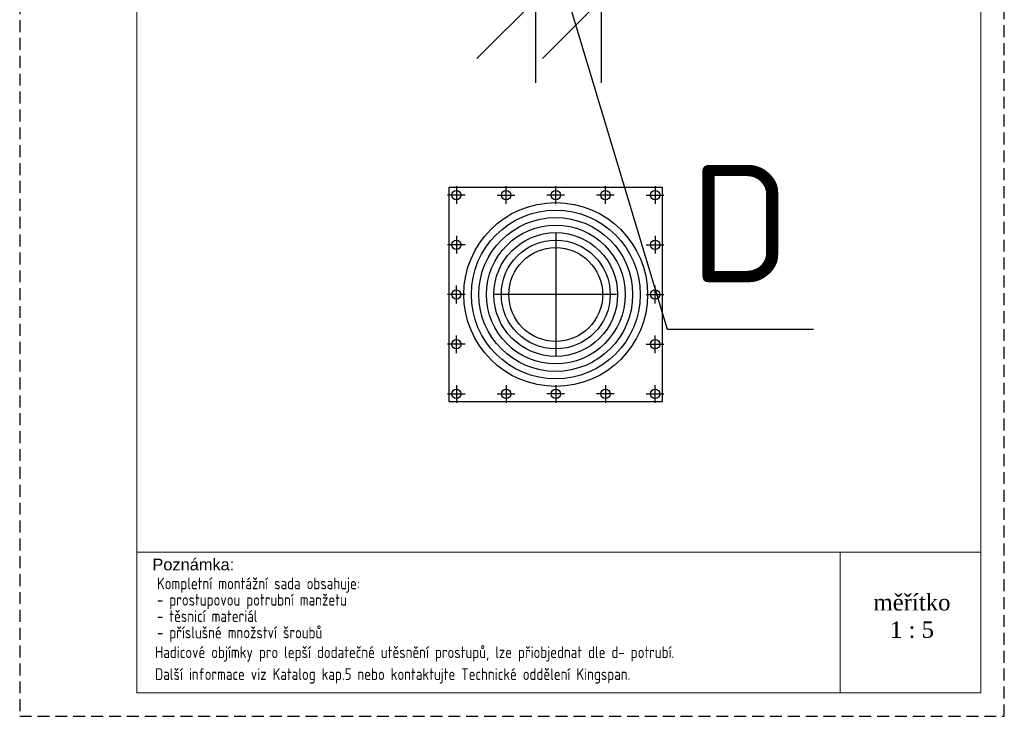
# Model space of a CAD drawing. Header units: millimetres. Extents: x -385852 to 238709, y -99680 to 201840.
# Tile 106 of 176: x 9070 to 10120, y -51400 to -50658. Entities that reach past the tile are written whole.
import ezdxf

# ---------------------------------------------------------------- set-up
doc = ezdxf.new("R2010")
doc.units = ezdxf.units.MM
doc.linetypes.add('4', pattern=[48, 30, -6, 6, -6])
doc.linetypes.add('DASHED', pattern=[19.05, 12.7, -6.35])
doc.layers.get('0').update_dxf_attribs({"color": 4})
doc.layers.get('Defpoints').update_dxf_attribs({"color": 8})
for name, color, linetype, lineweight in [('KING_DET_dimension', 3, 'Continuous', 25), ('KING_DET_drawing frame', 7, 'Continuous', 20), ('KING_DET_remainder', 253, 'Continuous', 30), ('KING_DET_text-note', 7, 'Continuous', 25)]:
    doc.layers.add(name, color=color, linetype=linetype, lineweight=lineweight)
doc.layers.add('KING_DET_print frame', color=1, linetype='DASHED', lineweight=30, plot=False)
doc.styles.add('Poznámky', font='arial.ttf', dxfattribs={"height": 2.5})
doc.styles.get("Standard").update_dxf_attribs({"font": 'isocpeur.ttf', "height": 20})
doc.styles.add('Technický', font='technic_.ttf', dxfattribs={"width": 1.2, "height": 3.5})
doc.dimstyles.new('Cadkon', dxfattribs={"dimscale": 50, "dimtxt": 2.5, "dimasz": 2.5, "dimexe": 1.768, "dimexo": 5, "dimgap": 1, "dimtad": 1, "dimdec": 4, "dimrnd": 1, "dimdsep": 46, "dimtxsty": 'Standard', "dimblk1": 'OBLIQUE', "dimblk2": 'OBLIQUE', "dimsah": 1, "dimcen": 0.09, "dimadec": 0, "dimazin": 0, "dimtfac": 1, "dimtdec": 4, "dimtmove": 1, "dimatfit": 0, "dimfxl": 0, "dimtolj": 1, "dimtzin": 0, "dimarcsym": 0})

# ---------------------------------------------------------------- blocks, each defined once
blk = doc.blocks.new('_OBLIQUE')
at = {"color": 0, "linetype": 'ByBlock'}
blk.add_line((-0.5, -0.5), (0.5, 0.5), dxfattribs=at)
blk = doc.blocks.new('*D143')
at = {"layer": 'Defpoints', "color": 0, "transparency": 16777216}
for p in [(9620, -50614), (9690, -50614), (9620, -50636.4)]:
    blk.add_point(p, dxfattribs=at)
at = {"layer": 'KING_DET_dimension', "color": 0, "lineweight": -2, "transparency": 16777216}
for p, q in [((9620, -50636.4), (9495, -50636.4)), ((9620, -50636.4), (9620, -50724.8)), ((9690, -50636.4), (9620, -50636.4)), ((9690, -50636.4), (9620, -50636.4)), ((9655, -50636.4), (9760.3, -50987.3)), ((9690, -50636.4), (9690, -50724.8)), ((9690, -50636.4), (9815, -50636.4)), ((9760.3, -50987.3), (9916.5, -50987.3))]:
    blk.add_line(p, q, dxfattribs=at)
at = {"layer": 'KING_DET_dimension', "color": 0, "lineweight": -2, "transparency": 16777216, "xscale": 125, "yscale": 125, "zscale": 125}
blk.add_blockref('_OBLIQUE', (9620, -50636.4), dxfattribs=at)
at = {"layer": 'KING_DET_dimension', "color": 0, "lineweight": -2, "transparency": 16777216, "xscale": 125, "yscale": 125, "zscale": 125, "rotation": 180}
blk.add_blockref('_OBLIQUE', (9690, -50636.4), dxfattribs=at)
at = {"layer": 'KING_DET_dimension', "color": 0, "transparency": 16777216, "insert": (9838.4, -50874.8), "char_height": 125, "attachment_point": 5}
blk.add_mtext('\\A1;D', dxfattribs=at)

msp = doc.modelspace()

# ---------------------------------------------------------------- linework, layer by layer
at = {"layer": 'KING_DET_drawing frame', "color": 7}
msp.add_line((9195.00001, -51225), (10095.00001, -51225), dxfattribs=at)
for points in [[(9195.00001, -49940), (10095.00001, -49940), (10095.00001, -51375), (9195.00001, -51375)], [(10095.00001, -51225), (10095.00001, -51375), (9945.00001, -51375), (9945.00001, -51225)], [(10095.00001, -51225), (10095.00001, -51375), (9945.00001, -51375), (9945.00001, -51225)]]:
    msp.add_lwpolyline(points, close=True, dxfattribs=at)
at = {"layer": 'KING_DET_print frame', "color": 1}
msp.add_lwpolyline([(10120.00001, -51400), (10120.00001, -49915), (9070.00001, -49915), (9070.00001, -51400)], close=True, dxfattribs=at)
at = {"layer": 'KING_DET_remainder', "linetype": '4', "ltscale": 5}
for p, q in [((9535.64497, -50834.98715), (9535.64497, -50853.83795)), ((9588.64497, -50853.83795), (9588.64497, -50834.98715)), ((9641.64497, -50853.83795), (9641.64497, -50834.98715)), ((9694.64497, -50853.83795), (9694.64497, -50834.98715)), ((9747.64497, -50834.98715), (9747.64497, -50853.83795)), ((9545.07037, -50844.41255), (9526.21957, -50844.41255)), ((9579.21957, -50844.41255), (9598.07037, -50844.41255)), ((9651.07037, -50844.41255), (9632.21957, -50844.41255)), ((9704.07037, -50844.41255), (9685.21957, -50844.41255)), ((9738.21957, -50844.41255), (9757.07037, -50844.41255)), ((9535.64497, -50887.98715), (9535.64497, -50906.83795)), ((9641.64497, -50885.45631), (9641.64497, -51015.36878)), ((9747.64497, -50887.98715), (9747.64497, -50906.83795)), ((9545.07037, -50897.41255), (9526.21957, -50897.41255)), ((9738.21957, -50897.41255), (9757.07037, -50897.41255)), ((9535.64497, -50959.83795), (9535.64497, -50940.98715)), ((9747.64497, -50959.83795), (9747.64497, -50940.98715)), ((9545.07037, -50950.41255), (9526.21957, -50950.41255)), ((9706.6012, -50950.41255), (9576.68873, -50950.41255)), ((9738.21957, -50950.41255), (9757.07037, -50950.41255)), ((9535.64497, -51012.83795), (9535.64497, -50993.98715)), ((9747.64497, -51012.83795), (9747.64497, -50993.98715)), ((9545.07037, -51003.41255), (9526.21957, -51003.41255)), ((9738.21957, -51003.41255), (9757.07037, -51003.41255)), ((9535.64497, -51046.98715), (9535.64497, -51065.83795)), ((9588.64497, -51046.98715), (9588.64497, -51065.83795)), ((9641.64497, -51046.98715), (9641.64497, -51065.83795)), ((9694.64497, -51046.98715), (9694.64497, -51065.83795)), ((9747.64497, -51065.83795), (9747.64497, -51046.98715)), ((9526.21957, -51056.41255), (9545.07037, -51056.41255)), ((9579.21957, -51056.41255), (9598.07037, -51056.41255)), ((9651.07037, -51056.41255), (9632.21957, -51056.41255)), ((9704.07037, -51056.41255), (9685.21957, -51056.41255)), ((9738.21957, -51056.41255), (9757.07037, -51056.41255))]:
    msp.add_line(p, q, dxfattribs=at)
at = {"layer": 'KING_DET_remainder'}
msp.add_lwpolyline([(9527.64497, -51064.41255), (9755.64497, -51064.41255), (9755.64497, -50836.41255), (9527.64497, -50836.41255)], close=True, dxfattribs=at)
for centre, radius in [((9535.64497, -50844.41255), 5), ((9588.64497, -50844.41255), 5), ((9641.64497, -50844.41255), 5), ((9694.64497, -50844.41255), 5), ((9747.64497, -50844.41255), 5), ((9641.64497, -50950.41255), 98), ((9641.64497, -50950.41255), 90), ((9641.64497, -50950.41255), 82), ((9641.64497, -50950.41255), 74), ((9535.64497, -50897.41255), 5), ((9641.64497, -50950.41255), 66), ((9641.64497, -50950.41255), 58), ((9747.64497, -50897.41255), 5), ((9641.64497, -50950.41255), 50), ((9535.64497, -50950.41255), 5), ((9747.64497, -50950.41255), 5), ((9535.64497, -51003.41255), 5), ((9747.64497, -51003.41255), 5), ((9535.64497, -51056.41255), 5), ((9588.64497, -51056.41255), 5), ((9641.64497, -51056.41255), 5), ((9694.64497, -51056.41255), 5), ((9747.64497, -51056.41255), 5)]:
    msp.add_circle(centre, radius, dxfattribs=at)

# ---------------------------------------------------------------- texts
at = {"layer": 'KING_DET_text-note', "style": 'Poznámky'}
msp.add_text('Poznámka:', height=12.5, dxfattribs=at).set_placement((9211.51968, -51244.43775))
at = {"layer": 'KING_DET_text-note', "width": 0.8}
for s, p in [('Kompletní montážní sada obsahuje:', (9216.3922, -51264.59985)), ('- prostupovou potrubní manžetu', (9216.3922, -51282.02842)), ('- těsnicí materiál', (9216.3922, -51299.45699)), ('- příslušné množství šroubů', (9216.3922, -51316.88556)), ('Hadicové objímky pro lepší dodatečné utěsnění prostupů, lze přiobjednat dle d- potrubí.', (9214.42163, -51337.93981)), ('Další informace viz Katalog kap.5 nebo kontaktujte Technické oddělení Kingspan.', (9214.42163, -51361.29698))]:
    msp.add_text(s, height=12.5, dxfattribs=at).set_placement(p)
at = {"layer": 'KING_DET_text-note', "insert": (10021.52759, -51293.24993), "char_height": 17.5, "attachment_point": 5, "style": 'Technický'}
msp.add_mtext('{\\fTimes New Roman|b0|i0|c238|p18;\\C7;m\\fTimes New Roman|b0|i0|c0|p18;ěřítko\\P1 : 5}', dxfattribs=at)

# ---------------------------------------------------------------- dimensions: what is measured, and where the dimension line sits
at = {"layer": 'KING_DET_dimension'}
dim = msp.add_linear_dim(base=(9619.99067, -50636.40716), p1=(9689.99067, -50614.0431), p2=(9619.99067, -50614.0431), text='D', dimstyle='Cadkon', dxfattribs=at)
dim.commit()
dim.dimension.update_dxf_attribs({"geometry": '*D143', "text_midpoint": (9810.26067, -50874.80716)})

doc.saveas('drawing.dxf')
